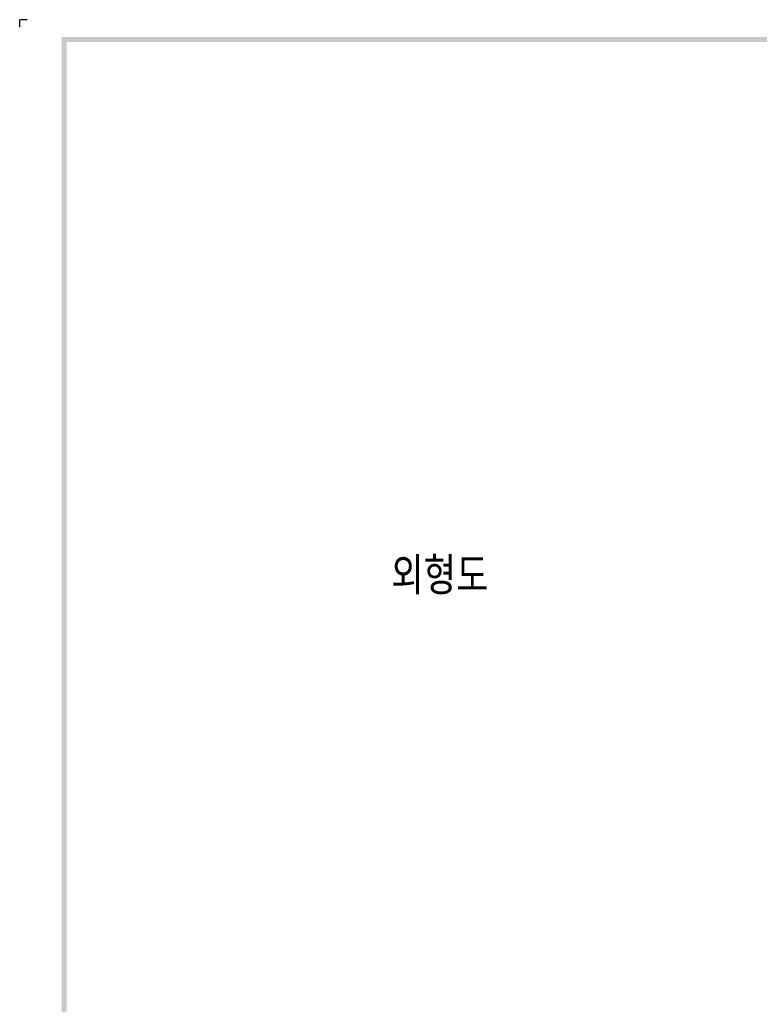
# Model space of a CAD drawing. Extents: x 2148 to 4011, y -907 to 1731.
# Tile 3 of 20: x 2355 to 2653, y 1334 to 1731. Entities that reach past the tile are written whole.
import ezdxf

# ---------------------------------------------------------------- set-up
doc = ezdxf.new("R2010")
doc.units = 0
doc.header["$LTSCALE"] = 3
doc.header["$MEASUREMENT"] = 0
doc.layers.add('di', color=3, linetype='CONTINUOUS')
doc.layers.add('dwg', color=7, linetype='CONTINUOUS')
doc.styles.get("Standard").update_dxf_attribs({"font": 'romans.shx', "height": 4, "bigfont": 'ghs.shx'})

msp = doc.modelspace()

# ---------------------------------------------------------------- linework, layer by layer
at = {"layer": 'di'}
for p in [(2357.518, 1731.39), (2354.518, 1728.39)]:
    msp.add_line(p, (2354.518, 1731.39), dxfattribs=at)
at = {"layer": 'dwg'}
for points in [[(2371.518, 1724.39), (2373.518, 1722.39), (4003.518, 1724.39), (4001.518, 1722.39)], [(2371.518, 576.39), (2373.518, 577.39), (2371.518, 1724.39), (2373.518, 1722.39)]]:
    msp.add_trace(points, dxfattribs=at)

# ---------------------------------------------------------------- texts
at = {"layer": 'di', "insert": (2504.486, 1514.248), "char_height": 15, "width": 74.93994, "attachment_point": 1}
msp.add_mtext('{\\Fromans,hgs|c129;외형도}', dxfattribs=at)

doc.saveas('drawing.dxf')
